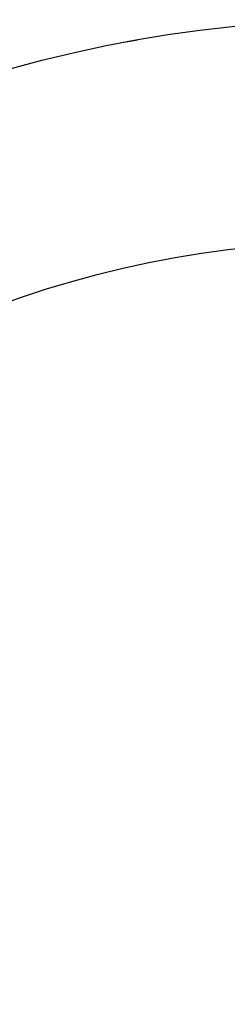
# Model space of a CAD drawing. Header units: millimetres. Extents: x 10 to 1179, y 10 to 831.
# Tile 50 of 80: x 738.2 to 741.02, y 425.97 to 439.32. Entities that reach past the tile are written whole.
import ezdxf

# ---------------------------------------------------------------- set-up
doc = ezdxf.new("R2010")
doc.units = ezdxf.units.MM
doc.linetypes.add('HIDDEN', pattern=[1.905, 1.27, -0.635])

msp = doc.modelspace()

# ---------------------------------------------------------------- linework, layer by layer
at = {"color": 7, "linetype": 'Continuous', "lineweight": 25}
for radius in [17.5, 14.5]:
    msp.add_circle((742.872, 421.821), radius, dxfattribs=at)
at = {"color": 7, "linetype": 'HIDDEN', "lineweight": 18}
msp.add_circle((742.872, 421.821), 17.5, dxfattribs=at)
msp.add_circle((742.872, 421.821), 17.5, dxfattribs=at)
msp.add_circle((742.872, 421.821), 17.5, dxfattribs=at)

doc.saveas('drawing.dxf')
